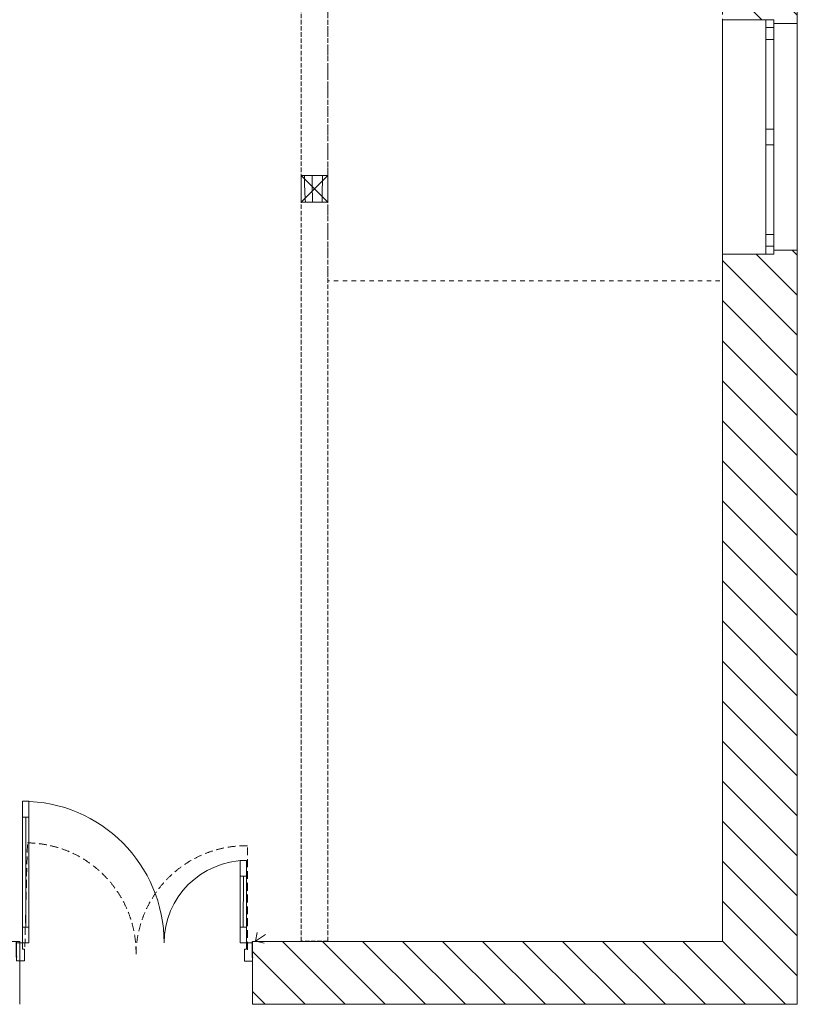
# Model space of a CAD drawing. Header units: millimetres. Extents: x -146116 to 602001, y -318793 to 100489.
# Tile 47 of 100: x 331214 to 336159, y -93121 to -86861. Entities that reach past the tile are written whole.
import ezdxf
from ezdxf.enums import TextEntityAlignment as Align

# ---------------------------------------------------------------- set-up
doc = ezdxf.new("R2010")
doc.units = ezdxf.units.MM
doc.header["$LTSCALE"] = 0.1
doc.header["$MEASUREMENT"] = 0
for name, pattern in [('eks Rzut piętra I$0$Dashed_line', [750, 500, -250]), ('eks Rzut piętra I$0$Krawędzie ukryte', [391.222223, 282.222223, -109]), ('eks Rzut piętra I$0$Przerywana', [564.444447, 282.222223, -282.222223])]:
    doc.linetypes.add(name, pattern=pattern)
doc.layers.get('0').update_dxf_attribs({"color": 8})
for name, color, linetype, lineweight in [('eks Rzut piętra I$0$01 UWAGI_Nr_pióra__6', 8, 'Continuous', 13), ('eks Rzut piętra I$0$Nowe_2D - Ogólne_Nr_pióra__20', 8, 'Continuous', 13), ('eks Rzut piętra I$0$Nowe_320-W Umeblowanie_Nr_pióra__6', 8, 'Continuous', 13), ('eks Rzut piętra I$0$Nowe_Drzwi ARCHICAD_Nr_pióra__27', 8, 'Continuous', 25), ('eks Rzut piętra I$0$Nowe_Drzwi ARCHICAD_Nr_pióra__3', 8, 'Continuous', 13), ('eks Rzut piętra I$0$Nowe_Drzwi ARCHICAD_Nr_pióra__6', 8, 'Continuous', 13), ('eks Rzut piętra I$0$poziom_2 (1)_6_2D - Ogólne_Nr_pióra__81_Nr_pióra__6', 8, 'Continuous', 18), ('eks Rzut piętra I$0$poziom_2 (1)_6_Konstrukcja - Belki_Nr_pióra__1_Nr_pióra__7', 8, 'Continuous', 18), ('eks Rzut piętra I$0$poziom_2 (1)_6_Konstrukcja - Słupy_Nr_pióra__1_Nr_pióra__7', 8, 'Continuous', 18), ('eks Rzut piętra I$0$poziom_2 (1)_6_Konstrukcja - Słupy_Nr_pióra__81_Nr_pióra__6', 8, 'Continuous', 18), ('eks Rzut piętra I$0$poziom_2 (1)_6_Konstrukcja - Słupy_Nr_pióra__82_Nr_pióra__12', 8, 'Continuous', 18), ('eks Rzut piętra I$0$poziom_2 (1)_6_Konstrukcja - Ściany zew_Nr_pióra__107_Nr_pióra__12', 8, 'Continuous', 18), ('eks Rzut piętra I$0$poziom_2 (1)_6_Konstrukcja - Ściany zew_Nr_pióra__27_Nr_pióra__7', 8, 'Continuous', 18), ('eks Rzut piętra I$0$poziom_2 (1)_6_Okna ArchiCADa_Nr_pióra__101_Nr_pióra__252', 8, 'Continuous', 18), ('eks Rzut piętra I$0$poziom_2 (1)_6_Okna ArchiCADa_Nr_pióra__27_Nr_pióra__7', 8, 'Continuous', 18), ('eks Rzut piętra I$0$poziom_2 (1)_6_Okna ArchiCADa_Nr_pióra__81_Nr_pióra__6', 8, 'Continuous', 18)]:
    doc.layers.add(name, color=color, linetype=linetype, lineweight=lineweight)
doc.layers.add('eks Rzut piętra I$0$Nowe_Drzwi ARCHICAD', color=8, linetype='Continuous')
doc.layers.add('REWIZJA_1', color=6, linetype='Continuous')
doc.styles.add('eks Rzut piętra I$0$GENERATED_STYLE_1', font='arial.ttf')
pattern_1 = [(135, (247705.95, -72963.92), (127.2792, 127.2792), [])]

# ---------------------------------------------------------------- blocks, each defined once
blk = doc.blocks.new('eks Rzut piętra I$0$ARROWHEAD_8')
at = {"color": 0, "linetype": 'Continuous', "lineweight": 0}
blk.add_line((0, 0), (-1, 0), dxfattribs=at)
at = {"color": 0, "linetype": 'Continuous', "lineweight": 0, "flags": 128}
blk.add_lwpolyline([(-0.525, 0.525), (0, 0), (-0.525, -0.525)], dxfattribs=at)
blk = doc.blocks.new('eks Rzut piętra I$0$Drzwi podwójne 21')
at = {"layer": 'eks Rzut piętra I$0$Nowe_Drzwi ARCHICAD_Nr_pióra__27', "color": 7, "linetype": 'Continuous', "lineweight": 25}
for p, q in [((-750, 0), (-750, 10)), ((-750, -90), (-750, 0)), ((-750, -90), (-750, 0)), ((750, 0), (750, 10)), ((750, -90), (750, 0)), ((750, -90), (750, 0))]:
    blk.add_line(p, q, dxfattribs=at)
for p in [(-750, -90), (750, -90)]:
    blk.add_point(p, dxfattribs=at)
at = {"layer": 'eks Rzut piętra I$0$Nowe_Drzwi ARCHICAD_Nr_pióra__3', "color": 7, "linetype": 'Continuous', "lineweight": 13}
for centre, radius, start, end in [((712, 0), 900, 90, 180), ((-712, 0), 524, 0, 90)]:
    blk.add_arc(centre, radius, start, end, dxfattribs=at)
at = {"layer": 'eks Rzut piętra I$0$Nowe_Drzwi ARCHICAD_Nr_pióra__6', "color": 5, "linetype": 'Continuous', "lineweight": 13}
for p, q in [((672, 800), (672, 900)), ((672, 900), (712, 900)), ((712, 900), (712, 800)), ((672, 800), (692, 800)), ((672, 100), (672, 800)), ((712, 800), (672, 800)), ((692, 800), (712, 800)), ((692, 100), (692, 800)), ((692, 800), (692, 100)), ((692, 800), (692, 100)), ((712, 800), (712, 100)), ((-712, 524), (-712, 424)), ((-672, 524), (-712, 524)), ((-672, 424), (-672, 524)), ((-712, 424), (-712, 100)), ((-692, 424), (-712, 424)), ((-712, 424), (-672, 424)), ((-692, 100), (-692, 424)), ((-692, 424), (-692, 100)), ((-672, 424), (-692, 424)), ((-692, 424), (-692, 100)), ((-672, 100), (-672, 424)), ((-712, 100), (-692, 100)), ((-672, 100), (-712, 100)), ((-712, 100), (-712, 0)), ((-692, 100), (-672, 100)), ((-672, 0), (-672, 100)), ((692, 100), (672, 100)), ((672, 0), (672, 100)), ((672, 100), (712, 100)), ((712, 100), (692, 100)), ((712, 100), (712, 0)), ((-712, 0), (-750, 0)), ((-750, 0), (-750, -115)), ((-712, -40), (-712, 0)), ((-712, 0), (-672, 0)), ((712, 0), (672, 0)), ((750, 0), (712, 0)), ((712, 0), (712, -40)), ((750, -115), (750, 0)), ((-700, -40), (-712, -40)), ((-700, -115), (-700, -40)), ((712, -40), (700, -40)), ((700, -40), (700, -115)), ((-750, -115), (-700, -115)), ((700, -115), (750, -115))]:
    blk.add_line(p, q, dxfattribs=at)
blk = doc.blocks.new('eks Rzut piętra I')
at = {"layer": 'eks Rzut piętra I$0$poziom_2 (1)_6_Konstrukcja - Ściany zew_Nr_pióra__107_Nr_pióra__12', "linetype": 'Continuous', "lineweight": 18}
h = blk.add_hatch(dxfattribs=at)
h.set_pattern_fill('BLOCZKI_CERAMICZNE_0006', color=256, angle=270, style=0, pattern_type=2)
h.set_pattern_definition(pattern_1)
h.paths.add_polyline_path([(244385.9, -48308.9), (244385.9, -47528.9), (244235.9, -47528.9), (244235.9, -47553.9), (243910.9, -47553.9), (243910.9, -48283.9), (244235.9, -48283.9), (244235.9, -48308.9)])
h = blk.add_hatch(dxfattribs=at)
h.set_pattern_fill('BLOCZKI_CERAMICZNE_0006', color=256, angle=270, style=0, pattern_type=2)
h.set_pattern_definition(pattern_1)
h.paths.add_polyline_path([(243910.9, -50083.9), (244385.9, -50083.9), (244385.9, -49748.9), (244235.9, -49748.9), (244235.9, -49773.9), (243910.9, -49773.9)])
h = blk.add_hatch(dxfattribs=at)
h.set_pattern_fill('BLOCZKI_CERAMICZNE_0006', color=256, angle=270, style=0, pattern_type=2)
h.set_pattern_definition(pattern_1)
h.paths.add_polyline_path([(244385.9, -54543.8), (244385.9, -50083.9), (243910.9, -50083.9), (243910.9, -54143.8)])
h = blk.add_hatch(dxfattribs=at)
h.set_pattern_fill('BLOCZKI_CERAMICZNE_0006', color=256, angle=270, style=0, pattern_type=2)
h.set_pattern_definition(pattern_1)
h.paths.add_polyline_path([(240920.9, -54543.8), (244385.9, -54543.8), (243910.9, -54143.8), (240920.9, -54143.8)])
at = {"layer": 'eks Rzut piętra I$0$Nowe_2D - Ogólne_Nr_pióra__20', "linetype": 'eks Rzut piętra I$0$Dashed_line', "lineweight": 13}
for p, q in [((239473.5, -54178), (239490.7, -53517.6)), ((240888.9, -54196.4), (240888.9, -53535.8))]:
    blk.add_line(p, q, dxfattribs=at)
for centre, start, end in [((239481.6, -54216.7), 359.25398, 89.25398), ((240879.8, -54234.9), 89.25398, 179.25398)]:
    blk.add_arc(centre, 699.2, start, end, dxfattribs=at)
at = {"layer": 'eks Rzut piętra I$0$poziom_2 (1)_6_2D - Ogólne_Nr_pióra__81_Nr_pióra__6', "linetype": 'eks Rzut piętra I$0$Przerywana', "lineweight": 18, "flags": 128}
blk.add_lwpolyline([(243910.9, -49943.9), (243910.9, -45883.9), (241400.9, -45883.9), (241400.9, -49943.9)], close=True, dxfattribs=at)
at = {"layer": 'eks Rzut piętra I$0$poziom_2 (1)_6_Konstrukcja - Belki_Nr_pióra__1_Nr_pióra__7', "linetype": 'eks Rzut piętra I$0$Krawędzie ukryte', "lineweight": 18}
for p, q in [((241230.9, -54142.9), (241230.9, -45073.9)), ((241400.9, -54142.9), (241400.9, -45073.9)), ((241400.9, -54142.9), (241230.9, -54142.9))]:
    blk.add_line(p, q, dxfattribs=at)
at = {"layer": 'eks Rzut piętra I$0$poziom_2 (1)_6_Konstrukcja - Słupy_Nr_pióra__1_Nr_pióra__7', "linetype": 'Continuous', "lineweight": 18, "flags": 128}
blk.add_lwpolyline([(241400.9, -49443.9), (241400.9, -49273.9), (241230.9, -49273.9), (241230.9, -49443.9)], close=True, dxfattribs=at)
at = {"layer": 'eks Rzut piętra I$0$poziom_2 (1)_6_Konstrukcja - Słupy_Nr_pióra__81_Nr_pióra__6', "linetype": 'Continuous', "lineweight": 18}
for p, q in [((241400.9, -49443.9), (241230.9, -49273.9)), ((241400.9, -49273.9), (241230.9, -49443.9))]:
    blk.add_line(p, q, dxfattribs=at)
at = {"layer": 'eks Rzut piętra I$0$poziom_2 (1)_6_Konstrukcja - Słupy_Nr_pióra__82_Nr_pióra__12', "linetype": 'Continuous', "lineweight": 18}
for p, q in [((241251.8, -49279.3), (241251.8, -49273.9)), ((241252.6, -49327.6), (241251.8, -49279.3)), ((241254, -49375.9), (241252.6, -49327.6)), ((241300.4, -49337.5), (241300, -49273.9)), ((241365, -49381), (241365.6, -49302.3)), ((241365.6, -49302.3), (241365.8, -49273.9)), ((241256.2, -49424.1), (241254, -49375.9)), ((241303.2, -49433), (241300.4, -49337.5)), ((241364.6, -49443.9), (241365, -49381)), ((241257.4, -49443.9), (241256.2, -49424.1)), ((241303.8, -49443.9), (241303.2, -49433))]:
    blk.add_line(p, q, dxfattribs=at)
at = {"layer": 'eks Rzut piętra I$0$poziom_2 (1)_6_Konstrukcja - Ściany zew_Nr_pióra__27_Nr_pióra__7', "linetype": 'Continuous', "lineweight": 18}
for p, q in [((244185.9, -48283.9), (243910.9, -48283.9)), ((244235.9, -48283.9), (244185.9, -48283.9)), ((244235.9, -48308.9), (244235.9, -48283.9)), ((244385.9, -48308.9), (244235.9, -48308.9)), ((244385.9, -49748.9), (244235.9, -49748.9)), ((244235.9, -49748.9), (244235.9, -49773.9)), ((244185.9, -49773.9), (243910.9, -49773.9)), ((244235.9, -49773.9), (244185.9, -49773.9)), ((239440.9, -54143.8), (239440.9, -54243.8)), ((240920.9, -54143.8), (240920.9, -54243.8)), ((239440.9, -54243.8), (239440.9, -54343.8)), ((240920.9, -54243.8), (240920.9, -54343.8)), ((239440.9, -54343.8), (239440.9, -54543.8)), ((240920.9, -54343.8), (240920.9, -54543.8))]:
    blk.add_line(p, q, dxfattribs=at)
at = {"layer": 'eks Rzut piętra I$0$poziom_2 (1)_6_Konstrukcja - Ściany zew_Nr_pióra__27_Nr_pióra__7', "linetype": 'Continuous', "lineweight": 18, "flags": 128}
for points in [[(244385.9, -48308.9), (244385.9, -47528.9)], [(244385.9, -50083.9), (244385.9, -49748.9)], [(243910.9, -49773.9), (243910.9, -50083.9)], [(243910.9, -50083.9), (243910.9, -54143.8)], [(244385.9, -54543.8), (244385.9, -50083.9)], [(239440.9, -54143.8), (235820.9, -54143.8)], [(243910.9, -54143.8), (240920.9, -54143.8)], [(240920.9, -54543.8), (244385.9, -54543.8)]]:
    blk.add_lwpolyline(points, dxfattribs=at)
at = {"layer": 'eks Rzut piętra I$0$poziom_2 (1)_6_Okna ArchiCADa_Nr_pióra__101_Nr_pióra__252', "linetype": 'Continuous', "lineweight": 18}
for p, q in [((244185.9, -48283.9), (244185.9, -48408.9)), ((244235.9, -48408.9), (244235.9, -48283.9)), ((244185.9, -48408.9), (244235.9, -48408.9)), ((244235.9, -48978.9), (244185.9, -48978.9)), ((244185.9, -48978.9), (244185.9, -49028.9)), ((244235.9, -49028.9), (244235.9, -48978.9)), ((244185.9, -49028.9), (244185.9, -49078.9)), ((244235.9, -49078.9), (244235.9, -49028.9)), ((244185.9, -49078.9), (244235.9, -49078.9)), ((244235.9, -49648.9), (244185.9, -49648.9)), ((244185.9, -49648.9), (244185.9, -49773.9)), ((244235.9, -49773.9), (244235.9, -49648.9))]:
    blk.add_line(p, q, dxfattribs=at)
at = {"layer": 'eks Rzut piętra I$0$poziom_2 (1)_6_Okna ArchiCADa_Nr_pióra__27_Nr_pióra__7', "linetype": 'Continuous', "lineweight": 18}
for p, q in [((244235.9, -48283.9), (244185.9, -48283.9)), ((244235.9, -48308.9), (244235.9, -48283.9)), ((244235.9, -49748.9), (244235.9, -49773.9)), ((244235.9, -49773.9), (244185.9, -49773.9))]:
    blk.add_line(p, q, dxfattribs=at)
at = {"layer": 'eks Rzut piętra I$0$poziom_2 (1)_6_Okna ArchiCADa_Nr_pióra__81_Nr_pióra__6', "linetype": 'Continuous', "lineweight": 18}
for p, q in [((243910.9, -48283.9), (243910.9, -49773.9)), ((244385.9, -48308.9), (244385.9, -49748.9)), ((244235.9, -48333.9), (244185.9, -48333.9)), ((244185.9, -48408.9), (244185.9, -48978.9)), ((244235.9, -48978.9), (244235.9, -48408.9)), ((244185.9, -49078.9), (244185.9, -49648.9)), ((244235.9, -49648.9), (244235.9, -49078.9)), ((244235.9, -49723.9), (244185.9, -49723.9))]:
    blk.add_line(p, q, dxfattribs=at)
at = {"layer": 'eks Rzut piętra I$0$01 UWAGI_Nr_pióra__6', "xscale": 76.00000000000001, "yscale": 76.00000000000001, "zscale": 76.00000000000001, "rotation": 213.5841158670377}
blk.add_blockref('eks Rzut piętra I$0$ARROWHEAD_8', (240940.9, -54142.9), dxfattribs=at)
at = {"layer": 'eks Rzut piętra I$0$Nowe_Drzwi ARCHICAD', "linetype": 'Continuous', "lineweight": 13, "xscale": -1, "zscale": 1000, "rotation": 359.9651579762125}
blk.add_blockref('eks Rzut piętra I$0$Drzwi podwójne 21', (240171, -54153.4), dxfattribs=at)
at = {"layer": 'eks Rzut piętra I$0$Nowe_320-W Umeblowanie_Nr_pióra__6', "linetype": 'Continuous', "lineweight": 13, "style": 'eks Rzut piętra I$0$GENERATED_STYLE_1'}
blk.add_attdef('Hydrant', text='', height=120, rotation=180, dxfattribs=at).set_placement((238684.1, -61499.3), align=Align.MIDDLE_CENTER)

msp = doc.modelspace()

# ---------------------------------------------------------------- block references
at = {"layer": 'REWIZJA_1'}
msp.add_blockref('eks Rzut piętra I', (91773.1, -38577), dxfattribs=at)

doc.saveas('drawing.dxf')
